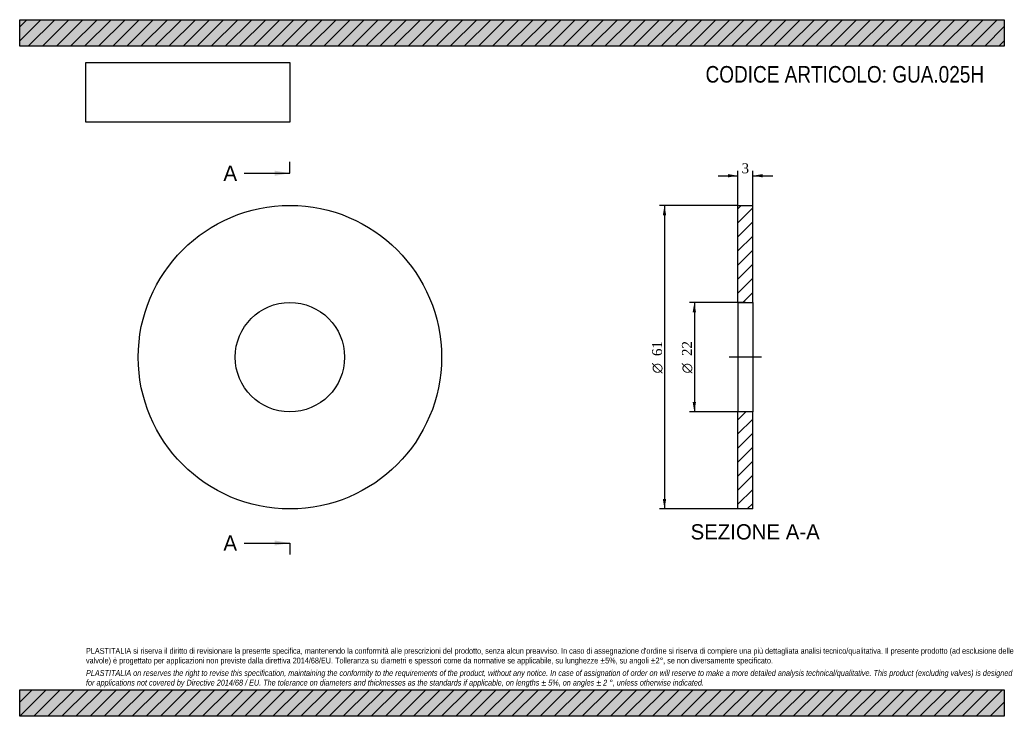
# Model space of a CAD drawing. Header units: millimetres. Extents: x 0 to 198, y 0 to 140.
import ezdxf
from ezdxf.enums import TextEntityAlignment as Align
from ezdxf.lldxf.tags import DXFTag

# ---------------------------------------------------------------- set-up
doc = ezdxf.new("R2010")
doc.units = ezdxf.units.MM
doc.header["$LTSCALE"] = 0.666667
for name, color, linetype in [('Default', 7, 'Continuous'), ('DV2_Default', 7, 'Continuous'), ('GUA.025C', 7, 'Continuous')]:
    doc.layers.add(name, color=color, linetype=linetype)
doc.styles.add('SEACAD_Solid_Edge_ANSI', font='seans.ttf')
doc.styles.add('SEACAD_Solid_Edge_ANSI1_Symbols', font='semeca1.ttf')
doc.styles.add('SEACAD_Times_New_Roman', font='times.ttf')
tags = doc.linetypes.add('CENTER2', pattern=[28.575, 19.05, -3.175, 3.175, -3.175]).pattern_tags.tags
tags[10:11] = [DXFTag(74, 4), DXFTag(75, 0), DXFTag(340, '0'), DXFTag(46, 0.0), DXFTag(50, 0.0), DXFTag(44, 0.0), DXFTag(45, 0.0)]
tags[8:9] = [DXFTag(74, 4), DXFTag(75, 0), DXFTag(340, '0'), DXFTag(46, 0.0), DXFTag(50, 0.0), DXFTag(44, 0.0), DXFTag(45, 0.0)]
tags[6:7] = [DXFTag(74, 4), DXFTag(75, 0), DXFTag(340, '0'), DXFTag(46, 0.0), DXFTag(50, 0.0), DXFTag(44, 0.0), DXFTag(45, 0.0)]
tags[4:5] = [DXFTag(74, 4), DXFTag(75, 0), DXFTag(340, '0'), DXFTag(46, 0.0), DXFTag(50, 0.0), DXFTag(44, 0.0), DXFTag(45, 0.0)]
doc.dimstyles.new('ANSImm', dxfattribs={"dimtxt": 2, "dimasz": 2, "dimexe": 1, "dimexo": 0, "dimgap": 0.5, "dimtad": 1, "dimdsep": 46, "dimtxsty": 'SEACAD_Times_New_Roman', "dimblk1": '_SE_FILLED', "dimblk2": '_SE_FILLED', "dimsah": 1, "dimcen": 1, "dimazin": 0, "dimtfac": 0.85, "dimtdec": 3, "dimtofl": 0, "dimtmove": 0, "dimatfit": 3, "dimfxl": 1, "dimarcsym": 0})
picture_1 = doc.add_image_def('image1.jpg', size_in_pixel=(4302, 1260))

# ---------------------------------------------------------------- blocks, each defined once
blk = doc.blocks.new('SE')
at = {"layer": 'GUA.025C', "color": 7, "linetype": 'Continuous'}
for radius in [30.5, 11]:
    blk.add_circle((54.34, 72.17), radius, dxfattribs=at)
blk = doc.blocks.new('SE2')
at = {"color": 7, "linetype": 'Continuous', "style": 'SEACAD_Solid_Edge_ANSI'}
blk.add_text('A', height=3.07, dxfattribs=at).set_placement((40.97, 110.68), align=Align.TOP_LEFT)
blk = doc.blocks.new('SE3')
at = {"color": 7, "linetype": 'Continuous', "style": 'SEACAD_Solid_Edge_ANSI'}
blk.add_text('A', height=3.07, dxfattribs=at).set_placement((40.97, 36.36), align=Align.TOP_LEFT)
blk = doc.blocks.new('SEANNOT_GROUP')
at = {"linetype": 'Continuous'}
blk.add_hatch(color=7, dxfattribs=at).paths.add_polyline_path([(51.27, 108.63), (54.34, 109.15), (51.27, 109.66)])
at = {"color": 7, "linetype": 'Continuous'}
blk.add_lwpolyline([(45.14, 109.15), (54.34, 109.15)], dxfattribs=at)
blk = doc.blocks.new('SEANNOT_GROUP1')
at = {"linetype": 'Continuous'}
blk.add_hatch(color=7, dxfattribs=at).paths.add_polyline_path([(51.27, 34.31), (54.34, 34.82), (51.27, 35.33)])
at = {"color": 7, "linetype": 'Continuous'}
blk.add_lwpolyline([(45.14, 34.82), (54.34, 34.82)], dxfattribs=at)
blk = doc.blocks.new('SE1')
at = {"layer": 'Default', "color": 7, "linetype": 'CENTER2'}
for p, q in [((54.34, 109.15), (54.34, 111.45)), ((54.34, 34.82), (54.34, 32.52))]:
    blk.add_line(p, q, dxfattribs=at)
at = {"layer": 'Default', "color": 7, "linetype": 'CENTER2', "const_width": 0.0001}
blk.add_lwpolyline([(54.34, 109.15), (54.34, 34.82)], dxfattribs=at)
at = {"layer": 'Default'}
for name in ['SE2', 'SEANNOT_GROUP', 'SE3', 'SEANNOT_GROUP1']:
    blk.add_blockref(name, (0, 0), dxfattribs=at)
blk = doc.blocks.new('SE4')
at = {"layer": 'GUA.025C', "linetype": 'Continuous'}
h = blk.add_hatch(dxfattribs=at)
h.set_pattern_fill('LINE', scale=0.62992, angle=45, style=0)
h.paths.add_polyline_path([(147.43, 83.17), (147.43, 102.67), (144.43, 102.67), (144.43, 83.17)])
h = blk.add_hatch(dxfattribs=at)
h.set_pattern_fill('LINE', scale=0.62992, angle=45, style=0)
h.paths.add_polyline_path([(147.43, 41.67), (147.43, 61.17), (144.43, 61.17), (144.43, 41.67)])
at = {"layer": 'DV2_Default', "color": 7, "linetype": 'CENTER2'}
blk.add_line((149.18, 72.17), (142.68, 72.17), dxfattribs=at)
at = {"layer": 'GUA.025C', "color": 7, "linetype": 'Continuous'}
for p, q in [((144.43, 83.17), (144.43, 102.67)), ((144.43, 102.67), (147.43, 102.67)), ((147.43, 83.17), (147.43, 102.67)), ((144.43, 83.17), (144.43, 61.17)), ((144.43, 83.17), (147.43, 83.17)), ((147.43, 83.17), (147.43, 61.17)), ((144.43, 41.67), (144.43, 61.17)), ((147.43, 61.17), (144.43, 61.17)), ((147.43, 41.67), (147.43, 61.17)), ((147.43, 41.67), (144.43, 41.67))]:
    blk.add_line(p, q, dxfattribs=at)
blk = doc.blocks.new('DMBLK28')
at = {"layer": 'Default', "linetype": 'Continuous'}
for points in [[(142.43, 108.97), (142.43, 108.31), (144.43, 108.64)], [(149.43, 108.97), (147.43, 108.64), (149.43, 108.31)]]:
    blk.add_hatch(color=7, dxfattribs=at).paths.add_polyline_path(points)
at = {"layer": 'Default', "color": 7, "linetype": 'Continuous'}
for p, q in [((144.43, 102.67), (144.43, 109.64)), ((147.43, 102.67), (147.43, 109.64)), ((140.43, 108.64), (144.43, 108.64)), ((147.43, 108.64), (151.43, 108.64))]:
    blk.add_line(p, q, dxfattribs=at)
at = {"layer": 'Default', "color": 7, "linetype": 'Continuous', "style": 'SEACAD_Times_New_Roman'}
blk.add_text('3', height=2, dxfattribs=at).set_placement((145.17, 111.14), align=Align.TOP_LEFT)
blk = doc.blocks.new('_SE_FILLED')
at = {"color": 0}
blk.add_line((0, 0), (-1, 0), dxfattribs=at)
blk.add_solid([(0, 0), (-1, -0.1665), (-1, 0.1665), (0, 0)], dxfattribs=at)
blk = doc.blocks.new('GDimGGroup')
at = {"layer": 'Default', "linetype": 'Continuous'}
for points in [[(135.33, 81.17), (136, 81.17), (135.67, 83.17)], [(135.33, 63.17), (135.67, 61.17), (136, 63.17)]]:
    blk.add_hatch(color=7, dxfattribs=at).paths.add_polyline_path(points)
at = {"layer": 'Default', "color": 7, "linetype": 'Continuous'}
for p, q in [((145.93, 83.17), (134.67, 83.17)), ((135.67, 83.17), (135.67, 61.17)), ((145.93, 61.17), (134.67, 61.17))]:
    blk.add_line(p, q, dxfattribs=at)
for s, style, p in [('22', 'SEACAD_Times_New_Roman', (133.17, 72.4)), ('O', 'SEACAD_Solid_Edge_ANSI1_Symbols', (133.17, 68.91))]:
    blk.add_text(s, height=2, rotation=90, dxfattribs=dict(at, style=style)).set_placement(p, align=Align.TOP_LEFT)
blk = doc.blocks.new('GDimGGroup1')
at = {"layer": 'Default', "linetype": 'Continuous'}
for points in [[(129.33, 100.67), (130, 100.67), (129.67, 102.67)], [(129.33, 43.67), (129.67, 41.67), (130, 43.67)]]:
    blk.add_hatch(color=7, dxfattribs=at).paths.add_polyline_path(points)
at = {"layer": 'Default', "color": 7, "linetype": 'Continuous'}
for p, q in [((144.43, 102.67), (128.67, 102.67)), ((129.67, 102.67), (129.67, 41.67)), ((144.43, 41.67), (128.67, 41.67))]:
    blk.add_line(p, q, dxfattribs=at)
for s, style, p in [('61', 'SEACAD_Times_New_Roman', (127.17, 72.4)), ('O', 'SEACAD_Solid_Edge_ANSI1_Symbols', (127.17, 68.91))]:
    blk.add_text(s, height=2, rotation=90, dxfattribs=dict(at, style=style)).set_placement(p, align=Align.TOP_LEFT)

msp = doc.modelspace()

# ---------------------------------------------------------------- hatches: boundary and pattern name
at = {"layer": 'Default', "linetype": 'Continuous'}
h = msp.add_hatch(dxfattribs=at)
h.set_pattern_fill('LINE', scale=0.62992, angle=45, style=0)
h.paths.add_polyline_path([(198, 134.667), (198, 140), (0, 140), (0, 134.667)])
for points in [[(198, 134.667), (198, 140), (0, 140), (0, 134.667)], [(198, 0), (198, 5.333), (0, 5.333), (0, 0)]]:
    msp.add_hatch(color=7, dxfattribs=at).paths.add_polyline_path(points)
h = msp.add_hatch(dxfattribs=at)
h.set_pattern_fill('LINE', scale=0.62992, angle=45, style=0)
h.paths.add_polyline_path([(198, 0), (198, 5.333), (0, 5.333), (0, 0)])

# ---------------------------------------------------------------- linework, layer by layer
at = {"layer": 'Default', "color": 7, "linetype": 'Continuous'}
for p, q in [((0, 140), (198, 140)), ((0, 134.667), (0, 140)), ((198, 140), (198, 134.667)), ((198, 134.667), (0, 134.667)), ((0, 5.333), (198, 5.333)), ((0, 0), (0, 5.333)), ((198, 5.333), (198, 0)), ((198, 0), (0, 0))]:
    msp.add_line(p, q, dxfattribs=at)

# ---------------------------------------------------------------- block references
at = {"layer": 'Default'}
for name in ['SE1', 'SE', 'GDimGGroup1', 'SE4', 'GDimGGroup']:
    msp.add_blockref(name, (0, 0), dxfattribs=at)

# ---------------------------------------------------------------- texts
at = {"layer": 'Default', "color": 7, "linetype": 'Continuous', "style": 'SEACAD_Solid_Edge_ANSI'}
msp.add_text('SEZIONE A-A', height=3.06667, dxfattribs=at).set_placement((134.91, 38.605), align=Align.TOP_LEFT)
at = {"layer": 'Default', "attachment_point": 1}
for s, insert, char_height, width in [('{\\fArial Narrow|b0||i0||c0|p34;\\C7;\\H3.333333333;\\W1.;CODICE ARTICOLO: GUA.025H}', (137.921, 130.689), 3.33333, 56.62567), ("{\\fArial Narrow|b0||i0||c0|p34;\\C7;\\H1.166666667;\\W1.;PLASTITALIA si riserva il diritto di revisionare la presente specifica, mantenendo la conformità alle prescrizioni del prodotto, senza alcun preavviso. In caso di assegnazione d'ordine si riserva di compiere una più dettagliata analisi tecnico/qualitativa. Il presente prodotto (ad esclusione delle \\P}{\\fArial Narrow|b0||i0||c0|p34;\\C7;\\H1.166666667;\\W1.;valvole) è progettato per applicazioni non previste dalla direttiva 2014/68/EU. Tolleranza su diametri e spessori come da normative se applicabile, su lunghezze ±5%, su angoli ±2°, se non diversamente specificato.\\P}{\\fArial Narrow|b0||i0||c0|p34;\\C7;\\H0.3333333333;\\W1.;   \\P}{\\fArial Narrow|b0||i1||c0|p34;\\C7;\\H1.166666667;\\W1.;PLASTITALIA on reserves the right to revise this specification, maintaining the conformity to the requirements of the product, without any notice. In case of assignation of order on will reserve to make a more detailed analysis technical/qualitative. This product (excluding valves) is designed \\P}{\\fArial Narrow|b0||i1||c0|p34;\\C7;\\H1.166666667;\\W1.;for applications not covered by Directive 2014/68 / EU. The tolerance on diameters and thicknesses as the standards if applicable, on lengths ± 5%, on angles ± 2 °, unless otherwise indicated.\\P}", (13.333, 13.735), 1.166667, 171.33333)]:
    msp.add_mtext(s, dxfattribs=dict(at, insert=insert, char_height=char_height, width=width))

# ---------------------------------------------------------------- dimensions: what is measured, and where the dimension line sits
at = {"layer": 'Default', "color": 7, "linetype": 'Continuous'}
dim = msp.add_linear_dim(base=(144.429, 108.64), p1=(144.429, 102.672), p2=(147.429, 102.672), angle=0, text='\\A1;<>', dimstyle='ANSImm', dxfattribs=at)
dim.commit()
dim.dimension.update_dxf_attribs({"geometry": 'DMBLK28', "text_midpoint": (145.929, 108.64), "dimtype": 161})

# ---------------------------------------------------------------- pictures from other files: only their frames are drawn
image = msp.add_image(picture_1, insert=(13.333, 119.402), size_in_units=(40.971, 12))
image.dxf.flags = 7

doc.saveas('drawing.dxf')
